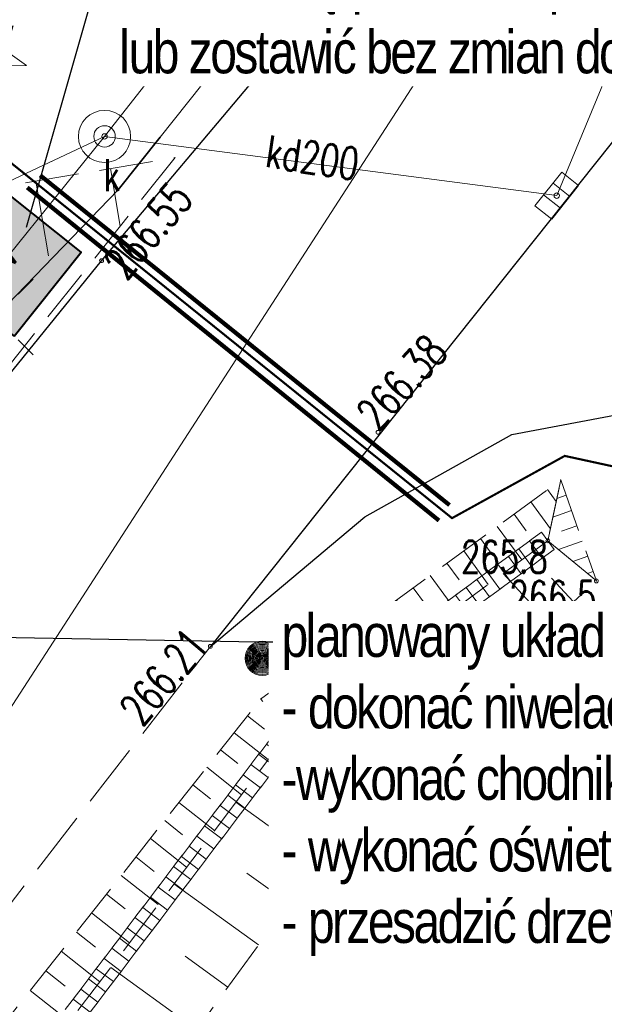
# Model space of a CAD drawing. Header units: metres. Extents: x 7447160 to 7447317, y 5606993 to 5607155.
# Tile 4 of 12: x 7447203 to 7447217, y 5607047 to 5607070. Entities that reach past the tile are written whole.
import ezdxf
from ezdxf import colors
from ezdxf.entities.mleader import LeaderData, LeaderLine
from ezdxf.enums import TextEntityAlignment as Align
from ezdxf.math import Vec2, Vec3

# ---------------------------------------------------------------- set-up
doc = ezdxf.new("R2010")
doc.units = ezdxf.units.M
doc.header["$MEASUREMENT"] = 0
for name, pattern in [('1_2', [1.5, 1, -0.5]), ('1_OTKC', [1.5, 1, -0.5]), ('1_OTKJ', [2, 1.5, -0.5]), ('1_OTKK', [0]), ('1_OTRK', [1.75, 1.25, -0.5]), ('3_SUEP_A', [0]), ('3_SUKD', [0]), ('3_SUKP', [0]), ('3_SULO', [0]), ('3_SUPK', [0]), ('GDE', [0])]:
    doc.linetypes.add(name, pattern=pattern)
doc.layers.get('0').update_dxf_attribs({"color": 250, "linetype": 'CONTINUOUS', "lineweight": 100})
for name, color, linetype in [('!!!_EV_miejsca ładowania', 3, 'CONTINUOUS'), ('SCHEMAT', 7, 'CONTINUOUS'), ('Ładowarka', 7, 'CONTINUOUS')]:
    doc.layers.add(name, color=color, linetype=linetype)
for name, color, linetype, lineweight in [('Dzialki', 7, 'GDE', 18), ('OTK_L_0', 7, '1_OTKJ', 18), ('OTK_L_1', 7, '1_OTKK', 25), ('OTK_L_2', 7, '1_OTKC', 18), ('OTR_L_1', 7, '1_OTRK', 18), ('OTR_T_0', 7, 'CONTINUOUS', 18), ('OTR_T_1', 7, 'CONTINUOUS', 18), ('OTZ_T_2', 7, 'CONTINUOUS', 18), ('SUE_T_3', 7, 'CONTINUOUS', 18), ('SUEP_E_T_0', 1, 'CONTINUOUS', 0), ('SUEP_L_0', 1, '3_SUEP_A', 18), ('SUL_L_1', 7, '3_SULO', 35), ('SUP_E_T_1', 7, 'CONTINUOUS', 0), ('SUP_L_1', 7, '3_SUPK', 18), ('SUP_T_4', 7, 'CONTINUOUS', 18)]:
    doc.layers.add(name, color=color, linetype=linetype, lineweight=lineweight)
for name, color, linetype, lineweight, true_color in [('OTZ_T_1', 7, 'CONTINUOUS', 18, 0x008000), ('SUK_L_2', 7, 'CONTINUOUS', 18, 0x803300), ('SUK_T_1', 7, 'CONTINUOUS', 18, 0x803300), ('SUKP_E_T_0', 7, 'CONTINUOUS', 0, 0x803300), ('SUKP_L_0', 7, '3_SUKP', 18, 0x803300), ('SUKR_T_0', 7, 'CONTINUOUS', 18, 0x803300)]:
    doc.layers.add(name, color=color, linetype=linetype, lineweight=lineweight, true_color=true_color)
doc.styles.add('Rys-A', font='arial.ttf')
doc.styles.get("Standard").update_dxf_attribs({"font": 'Simplex.SHX', "width": 0.75})

# ---------------------------------------------------------------- blocks, each defined once
blk = doc.blocks.new('1_OTRN')
at = {"linetype": 'Continuous'}
blk.add_circle((0, 0), 0.045, dxfattribs=at)
blk = doc.blocks.new('1_OTRS')
at = {"linetype": 'Continuous'}
blk.add_circle((0, 0), 0.045, dxfattribs=at)
blk = doc.blocks.new('1_OTZI')
at = {"linetype": 'Continuous'}
for radius in [0.4, 0.375, 0.35, 0.325, 0.3, 0.275, 0.25, 0.225, 0.2, 0.175, 0.15, 0.125, 0.1, 0.075, 0.05, 0.025, 0.005]:
    blk.add_circle((0, 0), radius, dxfattribs=at)
blk = doc.blocks.new('3_SUEO_W')
at = {"linetype": 'Continuous'}
for p, q in [((-0.53035, 0.53035), (-0.8839, 0.8839)), ((0.53035, 0.53035), (0.8839, 0.8839)), ((-0.53035, -0.53035), (-0.8839, -0.8839)), ((0.53035, -0.53035), (0.8839, -0.8839))]:
    blk.add_line(p, q, dxfattribs=at)
blk.add_circle((0, 0), 0.025, dxfattribs=at)
blk = doc.blocks.new('3_SUKK')
at = {"linetype": 'Continuous'}
for p, q in [((-0.5, -0.25), (-0.5, 0.25)), ((-0.5, 0.25), (0.5, 0.25)), ((-0.175, 0.25), (-0.175, -0.25)), ((0.175, 0.25), (0.175, -0.25)), ((0.5, 0.25), (0.5, -0.25)), ((0.5, -0.25), (-0.5, -0.25))]:
    blk.add_line(p, q, dxfattribs=at)
blk = doc.blocks.new('3_SUPS')
at = {"linetype": 'Continuous'}
blk.add_circle((0, 0), 0.0625, dxfattribs=at)
blk = doc.blocks.new('3_SUPW')
at = {"linetype": 'Continuous'}
blk.add_circle((0, 0), 0.25, dxfattribs=at)
blk = doc.blocks.new('1_OTZG')
at = {"linetype": 'Continuous'}
for p, q in [((-0.3012, 0.09375), (-0.4937, 0.6621)), ((-0.4937, 0.6621), (-0.0039, 0.31545)), ((-0.0039, 0.31545), (0.4771, 0.67415)), ((0.4771, 0.67415), (0.2988, 0.1012)), ((-0.78225, -0.26495), (-0.3012, 0.09375)), ((0.2988, 0.1012), (0.7886, -0.24545)), ((-0.18225, -0.2575), (-0.78225, -0.26495)), ((0.01025, -0.82585), (-0.18225, -0.2575)), ((0.1886, -0.2529), (0.01025, -0.82585)), ((0.7886, -0.24545), (0.1886, -0.2529))]:
    blk.add_line(p, q, dxfattribs=at)
blk.add_circle((0, 0), 0.045, dxfattribs=at)
blk = doc.blocks.new('EV1')
at = {"lineweight": 40, "true_color": 0xafd9aa}
h = blk.add_hatch(color=9, dxfattribs=at)
h.dxf.hatch_style = 1
h.paths.add_polyline_path([(0, 0), (2.5, 0), (2.5, 5), (0, 5)])
at = {"color": 114, "lineweight": 40, "true_color": 0x139b48}
blk.add_lwpolyline([(0, 0), (2.5, 0), (2.5, 5), (0, 5)], close=True, dxfattribs=at)
blk = doc.blocks.new('EV25')
at = {"layer": 'Ładowarka'}
blk.add_blockref('EV1', (-1.25, 0), dxfattribs=at)
at = {"layer": 'Ładowarka', "color": 7, "lineweight": 140, "true_color": 0xffffff, "insert": (-0.522, 1.732), "char_height": 0.6991, "attachment_point": 1}
blk.add_mtext_dynamic_manual_height_columns('EV', width=0.58533, gutter_width=3.496, heights=[0], dxfattribs=at)

msp = doc.modelspace()

# ---------------------------------------------------------------- linework, layer by layer
at = {"layer": 'Dzialki'}
msp.add_line((7447259.8995, 5607142.31041), (7447196.65613, 5607044.52314), dxfattribs=at)
at = {"layer": 'OTK_L_0', "linetype": '1_OTKJ'}
msp.add_line((7447198.41884, 5607043.7873), (7447207.354, 5607055.298), dxfattribs=at)
at = {"layer": 'OTK_L_1', "linetype": '1_OTKK'}
for p, q in [((7447248.61241, 5607107.12633), (7447207.354, 5607055.298)), ((7447209.44, 5607069.83), (7447217.683, 5607080.768)), ((7447208.6, 5607068.78), (7447209.44, 5607069.83)), ((7447204.816, 5607064.289), (7447208.6, 5607068.78)), ((7447190.836, 5607047.018), (7447204.816, 5607064.289)), ((7447214.375, 5607060.239), (7447217.532, 5607060.835)), ((7447210.951, 5607058.32), (7447214.375, 5607060.239)), ((7447207.354, 5607055.298), (7447210.951, 5607058.32))]:
    msp.add_line(p, q, dxfattribs=at)
at = {"layer": 'OTK_L_2', "linetype": '1_OTKC'}
for p, q in [((7447204.09, 5607074.28), (7447209.44, 5607069.83)), ((7447208.6, 5607068.78), (7447203.26, 5607073.22)), ((7447209.44, 5607069.83), (7447208.6, 5607068.78))]:
    msp.add_line(p, q, dxfattribs=at)
at = {"layer": 'OTR_L_1'}
for p, q in [((7447206.531, 5607066.694), (7447190.836, 5607047.018)), ((7447201.324, 5607065.81), (7447206.531, 5607066.694)), ((7447208.524, 5607054.065), (7447215.517, 5607059.178)), ((7447215.216, 5607057.761), (7447215.517, 5607059.178)), ((7447215.517, 5607059.178), (7447215.216, 5607057.761)), ((7447215.517, 5607059.178), (7447216.345, 5607056.825)), ((7447215.216, 5607057.761), (7447209.251, 5607053.385)), ((7447215.216, 5607057.761), (7447209.251, 5607053.385)), ((7447216.345, 5607056.825), (7447215.216, 5607057.761)), ((7447216.01776, 5607057.75495), (7447215.46002, 5607057.55869)), ((7447211.208, 5607052.113), (7447216.345, 5607056.825)), ((7447199.90974, 5607043.16493), (7447208.524, 5607054.065)), ((7447208.53227, 5607054.07104), (7447208.57665, 5607054.01034)), ((7447209.251, 5607053.385), (7447201.12732, 5607042.65666)), ((7447209.251, 5607053.385), (7447201.12732, 5607042.65666)), ((7447203.61034, 5607041.62013), (7447211.208, 5607052.113))]:
    msp.add_line(p, q, dxfattribs=at)
at = {"layer": 'OTR_L_1', "linetype": 'ByBlock'}
for p, q in [((7447205.02514, 5607066.43835), (7447205.25361, 5607065.0926)), ((7447203.28473, 5607066.14288), (7447203.5802, 5607064.40246)), ((7447215.20822, 5607058.95223), (7447215.41033, 5607058.67582)), ((7447215.64219, 5607058.82224), (7447215.42521, 5607058.74588)), ((7447214.81824, 5607058.6671), (7447215.2756, 5607058.04157)), ((7447214.42809, 5607058.38183), (7447214.71335, 5607057.99168)), ((7447215.76738, 5607058.46648), (7447215.33342, 5607058.31377)), ((7447214.03762, 5607058.09634), (7447214.60861, 5607057.31541)), ((7447215.89257, 5607058.11071), (7447215.53681, 5607057.98552)), ((7447213.64685, 5607057.81062), (7447213.93257, 5607057.41984)), ((7447216.345, 5607056.825), (7447215.216, 5607057.761)), ((7447213.25576, 5607057.52467), (7447213.82765, 5607056.74249)), ((7447216.14295, 5607057.39919), (7447215.79858, 5607057.27801)), ((7447212.86436, 5607057.23849), (7447213.15053, 5607056.84709)), ((7447212.47264, 5607056.95209), (7447213.04545, 5607056.16866)), ((7447215.25296, 5607055.82331), (7447214.17565, 5607056.99779)), ((7447216.26814, 5607057.04343), (7447216.13713, 5607056.99733)), ((7447215.80964, 5607056.33393), (7447215.29902, 5607056.89062)), ((7447212.08061, 5607056.66545), (7447212.36725, 5607056.27343)), ((7447211.68827, 5607056.37859), (7447212.262, 5607055.59391)), ((7447211.29562, 5607056.0915), (7447211.58271, 5607055.69884)), ((7447214.04625, 5607054.71643), (7447212.84742, 5607056.02338)), ((7447210.90265, 5607055.80418), (7447211.4773, 5607055.01824)), ((7447214.66572, 5607055.28465), (7447214.0975, 5607055.90413)), ((7447210.50937, 5607055.51662), (7447210.79692, 5607055.12334)), ((7447210.11578, 5607055.22884), (7447210.69134, 5607054.44165)), ((7447209.72187, 5607054.94083), (7447210.00988, 5607054.54692)), ((7447212.70343, 5607053.4847), (7447211.36938, 5607054.93907)), ((7447209.32764, 5607054.65259), (7447209.90412, 5607053.86414)), ((7447213.39277, 5607054.11702), (7447212.76046, 5607054.80636)), ((7447208.9331, 5607054.36412), (7447209.22157, 5607053.96958)), ((7447211.20914, 5607052.11405), (7447209.72463, 5607053.73246)), ((7447208.22019, 5607053.68058), (7447208.61265, 5607053.37042)), ((7447211.97624, 5607052.81768), (7447211.27261, 5607053.58478)), ((7447207.90679, 5607053.28402), (7447208.69991, 5607052.65722)), ((7447207.59012, 5607052.88331), (7447207.99083, 5607052.56664)), ((7447207.27014, 5607052.47842), (7447208.07992, 5607051.83845)), ((7447206.9468, 5607052.06929), (7447207.35593, 5607051.74596)), ((7447210.56491, 5607051.22486), (7447209.61237, 5607051.91457)), ((7447206.62009, 5607051.65589), (7447207.4469, 5607051.00246)), ((7447209.8752, 5607050.27232), (7447207.94973, 5607051.66651)), ((7447206.28997, 5607051.23816), (7447206.70769, 5607050.90803)), ((7447205.95639, 5607050.81606), (7447206.80058, 5607050.14891)), ((7447205.61932, 5607050.38956), (7447206.04583, 5607050.05249)), ((7447205.27873, 5607049.95859), (7447206.14066, 5607049.27741)), ((7447209.1781, 5607049.30958), (7447208.20506, 5607050.01414)), ((7447208.47355, 5607048.33654), (7447206.50664, 5607049.76073)), ((7447204.93458, 5607049.52312), (7447205.37005, 5607049.17897)), ((7447204.58683, 5607049.0831), (7447205.46688, 5607048.3876)), ((7447204.23545, 5607048.63847), (7447204.68007, 5607048.28708)), ((7447203.88039, 5607048.1892), (7447204.77894, 5607047.47908)), ((7447207.76145, 5607047.35309), (7447206.76747, 5607048.07281)), ((7447203.52162, 5607047.73523), (7447203.97559, 5607047.37646)), ((7447207.04173, 5607046.35911), (7447205.03251, 5607047.81395)), ((7447203.1591, 5607047.27651), (7447204.07653, 5607046.55147))]:
    msp.add_line(p, q, dxfattribs=at)
for p in [(7447215.517, 5607059.178), (7447216.345, 5607056.825)]:
    msp.add_point(p, dxfattribs=at)
at = {"layer": 'SCHEMAT', "color": 1, "linetype": '1_2', "lineweight": 5, "const_width": 0.05}
msp.add_lwpolyline([(7447193.58622, 5607064.74756), (7447194.27018, 5607064.19568), (7447198.75622, 5607069.75964), (7447212.9831, 5607058.28798), (7447215.60864, 5607059.73937), (7447222.44881, 5607058.25207), (7447243.25612, 5607055.41379), (7447251.56411, 5607054.02609)], dxfattribs=at)
at = {"layer": 'SCHEMAT', "color": 3, "linetype": 'ByBlock', "lineweight": 5, "const_width": 0.1}
for points in [[(7447203.3896, 5607066.28096), (7447212.92508, 5607058.59215)], [(7447203.08876, 5607065.9975), (7447212.67929, 5607058.23236)]]:
    msp.add_lwpolyline(points, dxfattribs=at)
at = {"layer": 'SUEP_L_0', "linetype": '3_SUEP_A'}
for p, q in [((7447214.69214, 5607077.85803), (7447206.18356, 5607067.17343)), ((7447206.18356, 5607067.17343), (7447205.20413, 5607065.94302)), ((7447205.20413, 5607065.94302), (7447202.343, 5607062.977))]:
    msp.add_line(p, q, dxfattribs=at)
at = {"layer": 'SUK_L_2', "linetype": '3_SUKD'}
for p, q in [((7447214.78592, 5607057.75555), (7447215.06812, 5607057.96257)), ((7447215.06812, 5607057.96257), (7447215.36388, 5607057.55943)), ((7447214.29496, 5607057.39537), (7447214.58135, 5607057.60547)), ((7447214.54044, 5607057.57546), (7447214.82683, 5607057.78556)), ((7447215.08167, 5607057.3524), (7447214.78592, 5607057.75555)), ((7447214.04947, 5607057.21528), (7447214.33587, 5607057.42538)), ((7447214.59071, 5607056.99222), (7447214.29496, 5607057.39537)), ((7447214.83619, 5607057.17231), (7447214.54044, 5607057.57546)), ((7447215.12259, 5607057.38241), (7447214.83619, 5607057.17231)), ((7447215.36388, 5607057.55943), (7447215.08167, 5607057.3524)), ((7447213.80399, 5607057.03519), (7447214.09039, 5607057.2453)), ((7447214.34523, 5607056.81213), (7447214.04947, 5607057.21528)), ((7447214.87711, 5607057.20232), (7447214.59071, 5607056.99222)), ((7447213.55851, 5607056.8551), (7447213.84491, 5607057.06521)), ((7447214.09975, 5607056.63204), (7447213.80399, 5607057.03519)), ((7447214.63162, 5607057.02224), (7447214.34523, 5607056.81213)), ((7447213.06755, 5607056.49493), (7447213.35394, 5607056.70503)), ((7447213.31303, 5607056.67502), (7447213.59942, 5607056.88512)), ((7447213.60878, 5607056.27187), (7447213.31303, 5607056.67502)), ((7447213.85427, 5607056.45196), (7447213.55851, 5607056.8551)), ((7447214.38614, 5607056.84215), (7447214.09975, 5607056.63204)), ((7447212.82207, 5607056.31484), (7447213.10846, 5607056.52494)), ((7447213.3633, 5607056.09178), (7447213.06755, 5607056.49493)), ((7447213.89518, 5607056.48197), (7447213.60878, 5607056.27187)), ((7447214.14066, 5607056.66206), (7447213.85427, 5607056.45196)), ((7447212.57659, 5607056.13475), (7447212.86298, 5607056.34485)), ((7447213.11782, 5607055.91169), (7447212.82207, 5607056.31484)), ((7447213.6497, 5607056.30188), (7447213.3633, 5607056.09178)), ((7447212.08562, 5607055.77457), (7447212.37202, 5607055.98468)), ((7447212.3311, 5607055.95466), (7447212.6175, 5607056.16477)), ((7447212.87234, 5607055.7316), (7447212.57659, 5607056.13475)), ((7447213.40422, 5607056.12179), (7447213.11782, 5607055.91169)), ((7447211.84014, 5607055.59449), (7447212.12654, 5607055.80459)), ((7447212.38138, 5607055.37143), (7447212.08562, 5607055.77457)), ((7447212.62686, 5607055.55151), (7447212.3311, 5607055.95466)), ((7447212.91325, 5607055.76162), (7447212.62686, 5607055.55151)), ((7447213.15874, 5607055.94171), (7447212.87234, 5607055.7316)), ((7447211.59466, 5607055.4144), (7447211.88105, 5607055.6245)), ((7447212.1359, 5607055.19134), (7447211.84014, 5607055.59449)), ((7447212.66777, 5607055.58153), (7447212.38138, 5607055.37143)), ((7447211.34918, 5607055.23431), (7447211.63557, 5607055.44441)), ((7447211.89041, 5607055.01125), (7447211.59466, 5607055.4144)), ((7447212.42229, 5607055.40144), (7447212.1359, 5607055.19134)), ((7447210.85822, 5607054.87413), (7447211.14461, 5607055.08424)), ((7447211.1037, 5607055.05422), (7447211.39009, 5607055.26432)), ((7447211.64493, 5607054.83116), (7447211.34918, 5607055.23431)), ((7447212.17681, 5607055.22135), (7447211.89041, 5607055.01125)), ((7447210.61273, 5607054.69404), (7447210.89913, 5607054.90415)), ((7447211.15397, 5607054.47098), (7447210.85822, 5607054.87413)), ((7447211.39945, 5607054.65107), (7447211.1037, 5607055.05422)), ((7447211.68585, 5607054.86118), (7447211.39945, 5607054.65107)), ((7447211.93133, 5607055.04126), (7447211.64493, 5607054.83116)), ((7447210.36725, 5607054.51396), (7447210.65365, 5607054.72406)), ((7447210.90849, 5607054.2909), (7447210.61273, 5607054.69404)), ((7447211.44037, 5607054.68109), (7447211.15397, 5607054.47098)), ((7447210.12177, 5607054.33387), (7447210.40817, 5607054.54397)), ((7447210.66301, 5607054.11081), (7447210.36725, 5607054.51396)), ((7447211.19488, 5607054.501), (7447210.90849, 5607054.2909)), ((7447209.63081, 5607053.97369), (7447209.9172, 5607054.18379)), ((7447209.87629, 5607054.15378), (7447210.16268, 5607054.36388)), ((7447210.17204, 5607053.75063), (7447209.87629, 5607054.15378)), ((7447210.41753, 5607053.93072), (7447210.12177, 5607054.33387)), ((7447210.9494, 5607054.32091), (7447210.66301, 5607054.11081)), ((7447209.38533, 5607053.7936), (7447209.67172, 5607054.00371)), ((7447209.92656, 5607053.57054), (7447209.63081, 5607053.97369)), ((7447210.45844, 5607053.96073), (7447210.17204, 5607053.75063)), ((7447210.70392, 5607054.14082), (7447210.41753, 5607053.93072)), ((7447209.10312, 5607053.58657), (7447209.38533, 5607053.7936)), ((7447209.68108, 5607053.39045), (7447209.38533, 5607053.7936)), ((7447210.21296, 5607053.78065), (7447209.92656, 5607053.57054)), ((7447208.84041, 5607053.25689), (7447209.05169, 5607053.53592)), ((7447209.05169, 5607053.53592), (7447209.45031, 5607053.23408)), ((7447209.39888, 5607053.18343), (7447209.10312, 5607053.58657)), ((7447209.96748, 5607053.60056), (7447209.68108, 5607053.39045)), ((7447208.66022, 5607053.01894), (7447208.87044, 5607053.29655)), ((7447209.23902, 5607052.95505), (7447208.84041, 5607053.25689)), ((7447209.45031, 5607053.23408), (7447209.23902, 5607052.95505)), ((7447209.68108, 5607053.39045), (7447209.39888, 5607053.18343)), ((7447208.48004, 5607052.78098), (7447208.69025, 5607053.0586)), ((7447209.05884, 5607052.7171), (7447208.66022, 5607053.01894)), ((7447208.29986, 5607052.54303), (7447208.51007, 5607052.82064)), ((7447208.87866, 5607052.47915), (7447208.48004, 5607052.78098)), ((7447209.26905, 5607052.99471), (7447209.05884, 5607052.7171)), ((7447208.11968, 5607052.30508), (7447208.32989, 5607052.58269)), ((7447208.69848, 5607052.24119), (7447208.29986, 5607052.54303)), ((7447209.08887, 5607052.75676), (7447208.87866, 5607052.47915)), ((7447207.9395, 5607052.06713), (7447208.14971, 5607052.34474)), ((7447208.90869, 5607052.5188), (7447208.69848, 5607052.24119)), ((7447207.75932, 5607051.82918), (7447207.96953, 5607052.10679)), ((7447208.51829, 5607052.00324), (7447208.11968, 5607052.30508)), ((7447208.72851, 5607052.28085), (7447208.51829, 5607052.00324)), ((7447207.57914, 5607051.59122), (7447207.78935, 5607051.86883)), ((7447208.33811, 5607051.76529), (7447207.9395, 5607052.06713)), ((7447208.54833, 5607052.0429), (7447208.33811, 5607051.76529)), ((7447207.39895, 5607051.35327), (7447207.60917, 5607051.63088)), ((7447208.15793, 5607051.52734), (7447207.75932, 5607051.82918)), ((7447208.36814, 5607051.80495), (7447208.15793, 5607051.52734)), ((7447207.21877, 5607051.11532), (7447207.42898, 5607051.39293)), ((7447207.97775, 5607051.28939), (7447207.57914, 5607051.59122)), ((7447208.18796, 5607051.567), (7447207.97775, 5607051.28939)), ((7447207.79757, 5607051.05143), (7447207.39895, 5607051.35327)), ((7447208.00778, 5607051.32904), (7447207.79757, 5607051.05143)), ((7447207.03859, 5607050.87737), (7447207.2488, 5607051.15498)), ((7447207.61739, 5607050.81348), (7447207.21877, 5607051.11532)), ((7447207.8276, 5607051.09109), (7447207.61739, 5607050.81348)), ((7447206.85841, 5607050.63941), (7447207.06862, 5607050.91703)), ((7447207.43721, 5607050.57553), (7447207.03859, 5607050.87737)), ((7447207.64742, 5607050.85314), (7447207.43721, 5607050.57553)), ((7447206.67823, 5607050.40146), (7447206.88844, 5607050.67907)), ((7447207.25702, 5607050.33758), (7447206.85841, 5607050.63941)), ((7447207.46724, 5607050.61519), (7447207.25702, 5607050.33758)), ((7447206.49805, 5607050.16351), (7447206.70826, 5607050.44112)), ((7447207.07684, 5607050.09962), (7447206.67823, 5607050.40146)), ((7447207.28705, 5607050.37723), (7447207.07684, 5607050.09962)), ((7447206.31787, 5607049.92556), (7447206.52808, 5607050.20317)), ((7447206.89666, 5607049.86167), (7447206.49805, 5607050.16351)), ((7447207.10687, 5607050.13928), (7447206.89666, 5607049.86167)), ((7447206.13768, 5607049.68761), (7447206.3479, 5607049.96522)), ((7447206.71648, 5607049.62372), (7447206.31787, 5607049.92556)), ((7447206.92669, 5607049.90133), (7447206.71648, 5607049.62372)), ((7447205.9575, 5607049.44965), (7447206.16771, 5607049.72726)), ((7447206.5363, 5607049.38577), (7447206.13768, 5607049.68761)), ((7447206.74651, 5607049.66338), (7447206.5363, 5607049.38577)), ((7447205.77732, 5607049.2117), (7447205.98753, 5607049.48931)), ((7447206.35612, 5607049.14781), (7447205.9575, 5607049.44965)), ((7447206.56633, 5607049.42543), (7447206.35612, 5607049.14781)), ((7447205.59714, 5607048.97375), (7447205.80735, 5607049.25136)), ((7447206.17594, 5607048.90986), (7447205.77732, 5607049.2117)), ((7447206.38615, 5607049.18747), (7447206.17594, 5607048.90986)), ((7447205.41696, 5607048.7358), (7447205.62717, 5607049.01341)), ((7447205.99575, 5607048.67191), (7447205.59714, 5607048.97375)), ((7447206.20597, 5607048.94952), (7447205.99575, 5607048.67191)), ((7447205.23678, 5607048.49784), (7447205.44699, 5607048.77546)), ((7447205.81557, 5607048.43396), (7447205.41696, 5607048.7358)), ((7447206.02578, 5607048.71157), (7447205.81557, 5607048.43396)), ((7447205.05659, 5607048.25989), (7447205.26681, 5607048.5375)), ((7447205.63539, 5607048.19601), (7447205.23678, 5607048.49784)), ((7447205.8456, 5607048.47362), (7447205.63539, 5607048.19601)), ((7447204.87641, 5607048.02194), (7447205.08662, 5607048.29955)), ((7447205.45521, 5607047.95805), (7447205.05659, 5607048.25989)), ((7447205.66542, 5607048.23566), (7447205.45521, 5607047.95805)), ((7447204.69623, 5607047.78399), (7447204.90644, 5607048.0616)), ((7447205.27503, 5607047.7201), (7447204.87641, 5607048.02194)), ((7447205.48524, 5607047.99771), (7447205.27503, 5607047.7201)), ((7447204.51605, 5607047.54604), (7447204.72626, 5607047.82365)), ((7447205.09485, 5607047.48215), (7447204.69623, 5607047.78399)), ((7447205.30506, 5607047.75976), (7447205.09485, 5607047.48215)), ((7447204.33587, 5607047.30808), (7447204.54608, 5607047.58569)), ((7447204.91467, 5607047.2442), (7447204.51605, 5607047.54604)), ((7447205.12488, 5607047.52181), (7447204.91467, 5607047.2442)), ((7447204.15569, 5607047.07013), (7447204.3659, 5607047.34774)), ((7447204.73448, 5607047.00624), (7447204.33587, 5607047.30808)), ((7447204.9447, 5607047.28386), (7447204.73448, 5607047.00624)), ((7447203.97551, 5607046.83218), (7447204.18572, 5607047.10979)), ((7447204.5543, 5607046.76829), (7447204.15569, 5607047.07013)), ((7447204.76451, 5607047.0459), (7447204.5543, 5607046.76829))]:
    msp.add_line(p, q, dxfattribs=at)
at = {"layer": 'SUKP_L_0', "linetype": '3_SUKP'}
for p, q in [((7447213.82741, 5607078.58038), (7447204.889, 5607067.188)), ((7447204.889, 5607067.188), (7447189.14256, 5607047.65965)), ((7447215.422, 5607065.807), (7447204.889, 5607067.188))]:
    msp.add_line(p, q, dxfattribs=at)
at = {"layer": 'SUKR_T_0', "linetype": 'Continuous', "lineweight": 0}
for p, q in [((7447215.422, 5607065.807), (7447217.07376, 5607069.80579)), ((7447204.889, 5607067.188), (7447200.97179, 5607065.34385))]:
    msp.add_line(p, q, dxfattribs=at)
at = {"layer": 'SUL_L_1', "linetype": '3_SULO'}
msp.add_line((7447205.20413, 5607065.94302), (7447206.18356, 5607067.17343), dxfattribs=at)
at = {"layer": 'SUP_L_1', "linetype": '3_SUPK'}
msp.add_circle((7447204.889, 5607067.188), 0.60808, dxfattribs=at)

# ---------------------------------------------------------------- block references
at = {"layer": '!!!_EV_miejsca ładowania', "color": 242, "lineweight": 40, "true_color": 0xcd2027, "rotation": 51.5123249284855}
msp.add_blockref('EV25', (7447203.56505, 5607063.51295), dxfattribs=at)
at = {"layer": 'OTR_T_0'}
for p in [(7447209.44, 5607069.83), (7447204.82, 5607064.29), (7447211.26, 5607060.29), (7447207.354, 5607055.298)]:
    msp.add_blockref('1_OTRS', p, dxfattribs=at)
at = {"layer": 'OTR_T_0', "rotation": 50.00000731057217}
msp.add_blockref('1_OTRS', (7447207.354, 5607055.298), dxfattribs=at)
at = {"layer": 'OTR_T_1'}
for p in [(7447215.216, 5607057.761), (7447215.216, 5607057.761), (7447216.345, 5607056.825), (7447216.345, 5607056.825)]:
    msp.add_blockref('1_OTRN', p, dxfattribs=at)
at = {"layer": 'OTZ_T_1'}
msp.add_blockref('1_OTZG', (7447202.28, 5607069.09), dxfattribs=at)
at = {"layer": 'OTZ_T_2'}
msp.add_blockref('1_OTZI', (7447208.562, 5607055.021), dxfattribs=at)
at = {"layer": 'SUE_T_3'}
msp.add_blockref('3_SUEO_W', (7447202.343, 5607062.977), dxfattribs=at)
at = {"layer": 'SUK_T_1', "rotation": 51.44541194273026}
msp.add_blockref('3_SUKK', (7447215.422, 5607065.807), dxfattribs=at)
at = {"layer": 'SUKR_T_0'}
for p in [(7447204.889, 5607067.188), (7447215.422, 5607065.807)]:
    msp.add_blockref('3_SUPS', p, dxfattribs=at)
at = {"layer": 'SUP_T_4'}
msp.add_blockref('3_SUPW', (7447204.889, 5607067.188), dxfattribs=at)

# ---------------------------------------------------------------- texts
at = {"layer": 'OTR_T_0', "lineweight": 9, "width": 0.7}
for s, rotation, p in [('266.47', 53.056408, (7447209.44, 5607069.83)), ('266.55', 49.946459, (7447204.82, 5607064.29))]:
    msp.add_text(s, height=0.75, rotation=rotation, dxfattribs=at).set_placement(p, align=Align.TOP_LEFT)
msp.add_text('266.38', height=0.75, rotation=47.747629, dxfattribs=at).set_placement((7447211.26, 5607060.29))
msp.add_text('266.21', height=0.75, rotation=50.000007, dxfattribs=at).set_placement((7447207.354, 5607055.298), align=Align.RIGHT)
at = {"layer": 'OTR_T_1', "lineweight": 9, "width": 0.7}
for s, p in [('265.8', (7447215.216, 5607057.761)), ('266.5', (7447216.345, 5607056.825))]:
    msp.add_text(s, height=0.75, dxfattribs=at).set_placement(p, align=Align.TOP_RIGHT)
at = {"layer": 'SUEP_E_T_0', "lineweight": 9, "width": 0.7}
msp.add_text('eN', height=0.75, rotation=43.957858, dxfattribs=at).set_placement((7447208.32661, 5607069.86456), align=Align.MIDDLE)
at = {"layer": 'SUKP_E_T_0', "lineweight": 9, "width": 0.7}
msp.add_text('kd200', height=0.75, rotation=351.486012, dxfattribs=at).set_placement((7447209.73297, 5607066.69374), align=Align.MIDDLE)
at = {"layer": 'SUP_E_T_1', "lineweight": 9, "width": 0.7}
msp.add_text('k', height=0.75, dxfattribs=at).set_placement((7447204.86818, 5607065.91109))

# ---------------------------------------------------------------- next in the draw order: leaders
at = {"layer": 'SCHEMAT', "color": 0, "lineweight": 5, "ltscale": 10}
ml = msp.add_multileader_mtext('Standard', dxfattribs=at)
ml.set_content('{\\W0.8;\\T0.9;\\C0;planowany układ miejsc EV\\P- dokonać niwelacji terenu do poziomu drogi,  \\P-wykonać chodnik o szerokości 1,2m od miejsc ładowania  w kierunku stacji paliw\\P- wykonać oświetlenie, istn. słup ośw. III/4 nalezy \\P- przesadzić drzewa poza obrys miejsc ładowania}', color=6, style='Rys-A')
ml.set_leader_properties()
ml.build(insert=Vec2(0, 0))
ml.multileader.update_dxf_attribs({"has_text_frame": 1, "text_right_attachment_type": 6, "dogleg_length": 0.36, "arrow_head_size": 2})
ctx = ml.context
ctx.base_point, ctx.char_height, ctx.arrow_head_size, ctx.landing_gap_size, ctx.plane_origin = Vec3(7447208.81255, 5607055.40574), 1, 2, 0.2, Vec3(7447206.51592, 5607082.91291)
ctx.right_attachment = 6
notes = []
notes.append((ctx, [(0, (1, 1, 0), (7447208.45255, 5607055.40574), (1, 0), 0.36, [(0, [(7447195.97168, 5607055.62232)], 0, [])])]))
ctx.mtext.insert = Vec3(7447209.01255, 5607056.05273)
ctx.mtext.has_bg_fill, ctx.mtext.bg_color, ctx.mtext.bg_scale_factor, ctx.mtext.bg_transparency, ctx.mtext.use_window_bg_color = 1, -1027028792, 1.3, 0, 1
for ctx, leaders in notes:
    for number, flags, end, landing, length, lines in leaders:
        leader = LeaderData()
        leader.index, (leader.has_last_leader_line, leader.has_dogleg_vector, leader.attachment_direction) = number, flags
        leader.last_leader_point, leader.dogleg_vector, leader.dogleg_length = Vec3(end), Vec3(landing), length
        for number, points, colour, breaks in lines:
            line = LeaderLine()
            line.index, line.vertices, line.color, line.breaks = number, Vec3.list(points), colors.encode_raw_color(colour), breaks
            leader.lines.append(line)
        ctx.leaders.append(leader)

# ---------------------------------------------------------------- next in the draw order: leaders
ml = msp.add_multileader_mtext('Standard', dxfattribs=at)
ml.set_content('{\\W0.8;\\T0.9;\\C0;istn laternię przenieść poza obręb miejsc  EV  l\\Plub zostawić bez zmian dostosowujac miejscami ładowania EV}', color=6, style='Rys-A')
ml.set_leader_properties()
ml.build(insert=Vec2(0, 0))
ml.multileader.update_dxf_attribs({"has_text_frame": 1, "text_right_attachment_type": 6, "dogleg_length": 0.36, "arrow_head_size": 2})
ctx = ml.context
ctx.base_point, ctx.char_height, ctx.arrow_head_size, ctx.landing_gap_size, ctx.plane_origin = Vec3(7447205.0282, 5607070.67951), 1, 2, 0.2, Vec3(7447244.24843, 5607100.59742)
ctx.right_attachment = 6
notes = []
notes.append((ctx, [(0, (1, 1, 0), (7447204.6682, 5607070.67951), (1, 0), 0.36, [(0, [(7447202.52856, 5607063.14454)], 0, [])])]))
ctx.mtext.insert = Vec3(7447205.2282, 5607071.32651)
ctx.mtext.has_bg_fill, ctx.mtext.bg_color, ctx.mtext.bg_scale_factor, ctx.mtext.bg_transparency, ctx.mtext.use_window_bg_color = 1, -1027028792, 1.3, 0, 1
for ctx, leaders in notes:
    for number, flags, end, landing, length, lines in leaders:
        leader = LeaderData()
        leader.index, (leader.has_last_leader_line, leader.has_dogleg_vector, leader.attachment_direction) = number, flags
        leader.last_leader_point, leader.dogleg_vector, leader.dogleg_length = Vec3(end), Vec3(landing), length
        for number, points, colour, breaks in lines:
            line = LeaderLine()
            line.index, line.vertices, line.color, line.breaks = number, Vec3.list(points), colors.encode_raw_color(colour), breaks
            leader.lines.append(line)
        ctx.leaders.append(leader)

doc.saveas('drawing.dxf')
